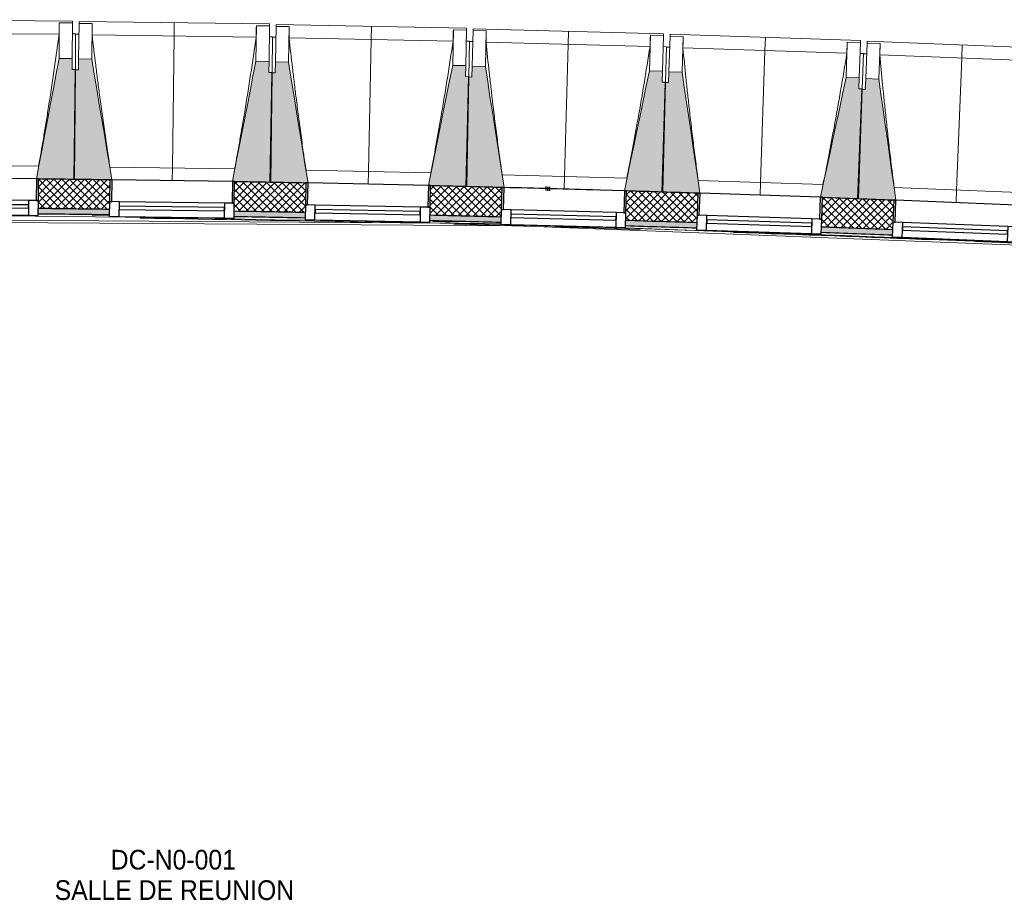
# Model space of a CAD drawing. Header units: millimetres. Extents: x -24070 to 30874, y -36590 to 4541.
# Tile 8 of 86: x -19955 to -15457, y -17401 to -13379. Entities that reach past the tile are written whole.
import ezdxf

# ---------------------------------------------------------------- set-up
doc = ezdxf.new("R2010")
doc.units = ezdxf.units.MM
doc.linetypes.add('Tiret', pattern=[2.5, 1.25, -1.25])
doc.layers.add('A-AREA', color=4, linetype='Tiret', lineweight=100, true_color=0x00ffff)
doc.layers.add('A-GLAZ', color=7, linetype='Continuous', lineweight=25, true_color=0x5c63b1)
for name, color, linetype, lineweight in [('A-AREA-IDEN', 7, 'Continuous', 30), ('A-FLOR-HRAL', 7, 'Continuous', 18), ('A-WALL', 7, 'Continuous', 25), ('A-WALL-PATT', 7, 'Continuous', 25), ('BATIEMENT', 7, 'Continuous', 18), ('BATIMENT', 7, 'Continuous', 25), ('FENETRES', 7, 'Continuous', 25), ('GEN', 7, 'Continuous', 18), ('SOLS', 7, 'Continuous', 25)]:
    doc.layers.add(name, color=color, linetype=linetype, lineweight=lineweight)
doc.styles.add('Arial', font='arial.ttf', dxfattribs={"width": 0.9, "height": 90})

# ---------------------------------------------------------------- blocks, each defined once
blk = doc.blocks.new('XXX_VIDE FENETRE - 550-377501-2021_015_1111_DCE_1_50_N0 FINI_PLB_EG')
at = {"layer": 'A-GLAZ'}
for p, q in [((240, -120), (-240, -120)), ((-240, -120), (-240, -135)), ((240, -135), (240, -120)), ((-240, -135), (240, -135))]:
    blk.add_line(p, q, dxfattribs=at)
at = {"layer": 'FENETRES'}
for p, q in [((-285, 0), (-285, -100)), ((-275, 0), (-285, 0)), ((275, 0), (-275, 0)), ((-275, -100), (-275, 0)), ((285, 0), (275, 0)), ((275, 0), (275, -100)), ((285, -100), (285, 0)), ((-285, -100), (-275, -100)), ((-240, -100), (-285, -100)), ((-285, -100), (-285, -167.5)), ((-240, -167.5), (-240, -100)), ((240, -100), (-240, -100)), ((240, -100), (240, -167.5)), ((285, -100), (240, -100)), ((275, -100), (285, -100)), ((285, -167.5), (285, -100)), ((-285, -167.5), (-240, -167.5)), ((-240, -167.5), (240, -167.5)), ((240, -167.5), (285, -167.5))]:
    blk.add_line(p, q, dxfattribs=at)
blk = doc.blocks.new('Garde-corps - Garde-corps-505471-2021_015_1111_DCE_1_50_N0 FINI_PLB_EG')
at = {"layer": 'A-FLOR-HRAL'}
for p, q in [((-22974.4, -14275.7), (-17756.7, -14309.4)), ((-19624.6, -14272.3), (-19545.6, -14273.3)), ((-18701.2, -14295.7), (-18695.8, -14295.8)), ((-18067.8, -14300.4), (-17951.9, -14303.2)), ((-18190.3, -14306.4), (-18162.6, -14307)), ((-17265.9, -14326.2), (-14802.9, -14420.9)), ((-16913.1, -14341.5), (-16911, -14341.6))]:
    blk.add_line(p, q, dxfattribs=at)
at = {"layer": 'A-FLOR-HRAL', "flags": 128}
blk.add_lwpolyline([(-23168.9, -14284.7), (-17678.6, -14320.7), (-14410.7, -14446.4)], dxfattribs=at)
at = {"layer": 'A-FLOR-HRAL'}
for radius, start, end in [(137273, 87.112212, 90.771971), (137283.1, 89.258184, 89.393671), (137269.6, 88.757072, 89.199903), (137283.1, 88.884802, 89.020289), (137283.1, 88.51142, 88.646908), (137269.6, 88.245826, 88.601253), (137283.1, 88.138038, 88.273526), (137269.6, 87.683989, 88.067454), (137283.1, 87.764656, 87.900145), (137271.2, 87.625595, 87.86658), (137269.6, 87.113668, 87.605372)]:
    blk.add_arc((-21322.9, -151541.9), radius, start, end, dxfattribs=at)
blk = doc.blocks.new('B02_ARC_rvt-1-2021_015_1111_DCE_1_50_N0 FINI_PLB_EG')
at = {"layer": 'A-WALL-PATT', "lineweight": 18}
h = blk.add_hatch(dxfattribs=at)
h.set_pattern_fill('FP_1', color=256, style=0, pattern_type=2)
h.set_pattern_definition([(45, (0, 0), (-17.67767, 17.67767), []), (135, (0, 0), (-17.67767, -17.67767), [])])
h.paths.add_polyline_path([(-2612.4, -15514.6), (-2594.6, -15381.2), (-2906.6, -15338.2), (-2924.2, -15472), (-2750.3, -15495.7)])
h.paths.add_polyline_path([(-3489.2, -15396.8), (-3471.6, -15263), (-3794.6, -15221.1), (-3811.3, -15355), (-3493.4, -15396.3)])
h.paths.add_polyline_path([(-4376.8, -15283.5), (-4360.1, -15149.5), (-4683.3, -15109.7), (-4698.3, -15243.9), (-4380.8, -15283)])
h.paths.add_polyline_path([(-5264.3, -15176.1), (-5249.3, -15041.9), (-5572.8, -15004.2), (-5587.8, -15138.4), (-5268.1, -15175.6)])
h.paths.add_polyline_path([(-6154.1, -15074.2), (-6139.2, -14940), (-6462.9, -14904.4), (-6477, -15038.7), (-6157.7, -15073.8)])
h.paths.add_polyline_path([(-7043.8, -14978.3), (-7030.1, -14843.9), (-7353.6, -14810.5), (-7366.9, -14944.9), (-7047.2, -14977.9)])
h.paths.add_polyline_path([(-7934, -14888.1), (-7921.1, -14753.7), (-8245, -14722.4), (-8256.4, -14856.9), (-7937.2, -14887.8)])
h.paths.add_polyline_path([(-8824, -14803.8), (-8812.5, -14669.3), (-9136.9, -14640.1), (-9148.3, -14774.6), (-8826.9, -14803.6)])
h.paths.add_polyline_path([(-9716.2, -14725.2), (-9704.9, -14590.7), (-10029.3, -14563.6), (-10039.9, -14698.1), (-9718.9, -14725)])
h.paths.add_polyline_path([(-10608, -14652.5), (-10597.7, -14517.9), (-10922.2, -14492.9), (-10931.9, -14627.5), (-10610.6, -14652.3)])
h.paths.add_polyline_path([(-11500.3, -14585.6), (-11490.9, -14450.9), (-11815.5, -14428), (-11823.4, -14562.8), (-11502.7, -14585.4)])
h.paths.add_polyline_path([(-12392.2, -14524.5), (-12384.2, -14389.7), (-12709.2, -14368.9), (-12717.2, -14503.7), (-12394.2, -14524.4)])
h.paths.add_polyline_path([(-13286.1, -14469.2), (-13278.2, -14334.4), (-13603.3, -14315.7), (-13610.4, -14450.5), (-13288, -14469.1)])
h.paths.add_polyline_path([(-14179.6, -14419.7), (-14172.5, -14284.9), (-14497.7, -14268.3), (-14503.9, -14403.2), (-14181.3, -14419.6)])
h.paths.add_polyline_path([(-15073.3, -14376.1), (-15067.1, -14241.2), (-15392.5, -14226.8), (-15397.8, -14361.7), (-15074.8, -14376)])
h.paths.add_polyline_path([(-15967.3, -14338.3), (-15962, -14203.4), (-16287.4, -14191), (-16291.9, -14326), (-15968.6, -14338.2)])
h.paths.add_polyline_path([(-16861.5, -14306.3), (-16857.1, -14171.3), (-17182.6, -14161.1), (-17186.2, -14296.1), (-16862.6, -14306.2)])
h.paths.add_polyline_path([(-17755.9, -14280.1), (-17752.4, -14145.2), (-18078, -14137.1), (-18080.6, -14272.1), (-17756.8, -14280.1)])
h.paths.add_polyline_path([(-18650.5, -14259.8), (-18647.8, -14124.8), (-18973.4, -14118.9), (-18974.8, -14253.9), (-18651.1, -14259.8)])
h.paths.add_polyline_path([(-23343, -14248.6), (-23124.3, -14245.6), (-23126, -14110.6), (-23345.1, -14113.6), (-23343.6, -14209)])
h.paths.add_polyline_path([(-19545.2, -14245.3), (-19543.4, -14110.3), (-19869, -14106.5), (-19869.7, -14241.5), (-19545.6, -14245.3)])
h.paths.add_polyline_path([(-22554.3, -14239.3), (-22229.5, -14236.8), (-22230.4, -14101.8), (-22556, -14104.3), (-22554.3, -14237.9)])
h.paths.add_polyline_path([(-20439.9, -14236.6), (-20439, -14101.6), (-20764.7, -14099.9), (-20764.7, -14234.9), (-20440.2, -14236.6)])
h.paths.add_polyline_path([(-21659.5, -14234.2), (-21334.7, -14233.8), (-21334.7, -14098.8), (-21660.4, -14099.2), (-21659.5, -14233.9)])
at = {"layer": 'A-WALL-PATT', "true_color": 0xdadada}
h = blk.add_hatch(color=254, dxfattribs=at)
h.paths.add_polyline_path([(-2615.8, -15539.3), (-2612.4, -15514.6), (-2924.2, -15472), (-2927.5, -15496.8), (-2768.3, -15518.4)])
h.paths.add_polyline_path([(-3492.5, -15421.6), (-3489.2, -15396.8), (-3811.3, -15355), (-3814.4, -15379.8), (-3493.4, -15421.5)])
h.paths.add_polyline_path([(-4379.9, -15308.3), (-4376.8, -15283.5), (-4500.5, -15268.2), (-4503.4, -15293), (-4380.8, -15308.2)])
h.paths.add_polyline_path([(-4572.9, -15284.4), (-4570, -15259.6), (-4698.3, -15243.9), (-4701.1, -15268.7), (-4579.1, -15283.7)])
h.paths.add_polyline_path([(-5267, -15200.9), (-5264.3, -15176.1), (-5587.8, -15138.4), (-5590.5, -15163.2), (-5268.1, -15200.8)])
h.paths.add_polyline_path([(-6156.9, -15099.1), (-6154.1, -15074.2), (-6477, -15038.7), (-6479.6, -15063.6), (-6157.7, -15099)])
h.paths.add_polyline_path([(-7046.4, -15003.1), (-7043.8, -14978.3), (-7366.9, -14944.9), (-7369.3, -14969.7), (-7047.2, -15003)])
h.paths.add_polyline_path([(-7936.5, -14913), (-7934, -14888.1), (-8256.4, -14856.9), (-8258.5, -14881.8), (-7937.2, -14912.9)])
h.paths.add_polyline_path([(-8826.1, -14828.7), (-8824, -14803.8), (-9148.3, -14774.6), (-9150.4, -14799.5), (-8826.9, -14828.7)])
h.paths.add_polyline_path([(-9718.3, -14750.1), (-9716.2, -14725.2), (-9847.3, -14714.2), (-9849.8, -14739), (-9718.9, -14750.1)])
h.paths.add_polyline_path([(-9919.5, -14733.2), (-9917.1, -14708.3), (-10039.9, -14698.1), (-10041.8, -14723.1), (-9925.8, -14732.7)])
h.paths.add_polyline_path([(-10610, -14677.4), (-10608, -14652.5), (-10931.9, -14627.5), (-10933.7, -14652.5), (-10610.6, -14677.4)])
h.paths.add_polyline_path([(-11502.1, -14610.5), (-11500.3, -14585.6), (-11823.4, -14562.8), (-11824.9, -14587.7), (-11502.7, -14610.5)])
h.paths.add_polyline_path([(-12393.6, -14549.5), (-12392.2, -14524.5), (-12717.2, -14503.7), (-12718.6, -14528.7), (-12394.2, -14549.4)])
h.paths.add_polyline_path([(-13287.6, -14494.1), (-13286.1, -14469.2), (-13610.4, -14450.5), (-13611.7, -14475.5), (-13288, -14494.1)])
h.paths.add_polyline_path([(-14180.9, -14444.7), (-14179.6, -14419.7), (-14311.6, -14412.9), (-14313.7, -14437.8), (-14181.3, -14444.7)])
h.paths.add_polyline_path([(-14383.6, -14434.3), (-14381.6, -14409.3), (-14503.9, -14403.2), (-14505.1, -14428.2), (-14389.9, -14433.9)])
h.paths.add_polyline_path([(-15074.4, -14401), (-15073.3, -14376.1), (-15397.8, -14361.7), (-15398.8, -14386.7), (-15074.8, -14401)])
h.paths.add_polyline_path([(-15968.3, -14363.2), (-15967.3, -14338.3), (-16291.9, -14326), (-16292.7, -14351), (-15968.6, -14363.2)])
h.paths.add_polyline_path([(-16862.3, -14331.3), (-16861.5, -14306.3), (-17186.2, -14296.1), (-17186.8, -14321.1), (-16862.6, -14331.2)])
h.paths.add_polyline_path([(-17756.6, -14305.1), (-17755.9, -14280.1), (-18080.6, -14272.1), (-18081.1, -14297.1), (-17756.8, -14305.1)])
h.paths.add_polyline_path([(-18651, -14284.8), (-18650.5, -14259.8), (-18975.3, -14253.8), (-18975.6, -14278.8), (-18651.1, -14284.8)])
h.paths.add_polyline_path([(-23207.7, -14271.7), (-23124, -14270.6), (-23124.7, -14245.6), (-23208, -14246.7), (-23207.7, -14271.5)])
h.paths.add_polyline_path([(-19545.5, -14270.3), (-19545.6, -14245.3), (-19870, -14241.5), (-19869.7, -14266.5), (-19545.6, -14270.3)])
h.paths.add_polyline_path([(-22554, -14264.3), (-22229.4, -14261.8), (-22229.8, -14236.8), (-22554.3, -14239.3)])
h.paths.add_polyline_path([(-20440.1, -14261.6), (-20440.2, -14236.6), (-20764.7, -14234.9), (-20764.7, -14259.9), (-20440.2, -14261.6)])
h.paths.add_polyline_path([(-21659.4, -14259.2), (-21334.8, -14258.8), (-21334.8, -14233.8), (-21659.5, -14234.2)])
at = {"layer": 'A-AREA'}
blk.add_line((-17552.4, -14150.5), (-17530.8, -14151.1), dxfattribs=at)
at = {"layer": 'A-WALL'}
for start, end in [(89.258179, 89.393711), (88.884797, 89.02033), (88.511416, 88.646948), (88.138034, 88.273566), (87.764652, 87.900184)]:
    blk.add_arc((-21322.9, -151541.9), 137308.1, start, end, dxfattribs=at)
at = {"layer": 'BATIEMENT', "lineweight": 25}
blk.add_line((-17752.4, -14145.8), (-17752.4, -14145.2), dxfattribs=at)
for radius, start, end in [(137443.1, 89.258155, 89.39392), (137443.1, 88.884774, 89.020539), (137443.1, 88.511392, 88.647158), (137443.1, 88.138011, 88.273776), (137443.1, 87.764629, 87.900395), (137283.1, 89.258183, 89.393672), (137283.1, 88.884802, 89.020291), (137283.1, 88.51142, 88.646909), (137283.1, 88.138038, 88.273527), (137283.1, 87.764656, 87.900145)]:
    blk.add_arc((-21322.9, -151541.9), radius, start, end, dxfattribs=at)
at = {"layer": 'BATIMENT'}
blk.add_arc((-21322.9, -151541.9), 137443.1, 88.327609, 88.50726, dxfattribs=at)
at = {"layer": 'SOLS'}
for p, q in [((-19545.5, -14270.3), (-19625.1, -14269.3)), ((-17951.2, -14300.2), (-18081.1, -14297.1)), ((-16909.6, -14329.7), (-17072.6, -14324.6)), ((-16862.3, -14331.3), (-16901.4, -14330))]:
    blk.add_line(p, q, dxfattribs=at)
at = {"layer": 'BATIEMENT', "lineweight": 18}
blk.add_blockref('Garde-corps - Garde-corps-505471-2021_015_1111_DCE_1_50_N0 FINI_PLB_EG', (0, 0), dxfattribs=at)
at = {"layer": 'FENETRES', "lineweight": 18}
for p, rotation in [((-20154, -14103.2), 359.606804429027), ((-19258.4, -14113.8), 359.2337380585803), ((-18362.9, -14130.2), 358.8606716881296), ((-17467.5, -14153.3), 358.4876053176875), ((-16572.2, -14180.6), 358.1145389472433), ((-15677.2, -14214.5), 357.7414725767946)]:
    blk.add_blockref('XXX_VIDE FENETRE - 550-377501-2021_015_1111_DCE_1_50_N0 FINI_PLB_EG', p, dxfattribs=dict(at, rotation=rotation))
blk = doc.blocks.new('20_MUR PREFA_01 - Type 1-3119337-2021_015_1111_DCE_1_50_N0 FINI_PLB_EG')
at = {"layer": 'GEN'}
for p, q in [((0, 722.1), (0, 661.4)), ((0, 661.4), (0, 58.5)), ((0, 0.7), (0, 58.5))]:
    blk.add_line(p, q, dxfattribs=at)
blk = doc.blocks.new('B02_DC_STR_rvt-1-2021_015_1111_DCE_1_50_N0 FINI_PLB_EG')
at = {"layer": 'BATIMENT', "lineweight": 5, "true_color": 0x787878}
for points in [[(-19704, -14107), (-19700.6, -13606.1), (-19715.6, -13606), (-19715.6, -13556), (-19775.3, -13555.6), (-19878.9, -14105.1), (-19869, -14105.2), (-19869, -14105.9), (-19723, -14106.9)], [(-19543.4, -14110.7), (-19543.4, -14110), (-19533.5, -14110), (-19626, -13558.6), (-19686, -13557.8), (-19686.7, -13607.8), (-19701.7, -13607.6), (-19708.4, -14108.5), (-19544.7, -14110.7)], [(-18808.5, -14120.5), (-18801.8, -13619.7), (-18816.8, -13619.5), (-18816.1, -13569.5), (-18876.1, -13568.7), (-18983.3, -14117.5), (-18973.4, -14117.6), (-18973.4, -14118.3), (-18929.8, -14118.9)], [(-18647.8, -14125.3), (-18647.8, -14124.6), (-18638, -14124.6), (-18726.9, -13572.7), (-18786.8, -13571.5), (-18787.8, -13621.5), (-18802.8, -13621.2), (-18812.8, -14122), (-18649, -14125.2)], [(-17913, -14139.9), (-17903, -13639.1), (-17918, -13638.8), (-17917, -13588.8), (-17977, -13587.6), (-18087.8, -14135.7), (-18077.9, -14135.9), (-18077.9, -14136.6), (-17934.9, -14139.4)], [(-17742.4, -14145.9), (-17827.8, -13592.6), (-17887.8, -13591), (-17889.1, -13641), (-17904.1, -13640.6), (-17917.3, -14141.3), (-17742.4, -14145.9)], [(-17017.6, -14165), (-17004.4, -13664.3), (-17019.4, -13663.9), (-17018.1, -13613.9), (-17078.1, -13612.4), (-17192.6, -14160.4), (-17135.3, -14161.9)], [(-16857.1, -14171.9), (-16857.1, -14171.2), (-16847.3, -14171.2), (-16928.9, -13618.3), (-16988.9, -13616.3), (-16990.5, -13666.3), (-17005.5, -13665.8), (-17022, -14166.4), (-16857.3, -14171.9)], [(-16122.5, -14196.1), (-16106, -13695.4), (-16121, -13694.9), (-16119.4, -13645), (-16179.3, -13643), (-16297.3, -14189.6), (-16287.4, -14189.9), (-16287.4, -14190.6), (-16146.7, -14195.3)], [(-15962, -14203.9), (-15961.8, -14203.2), (-15952.2, -14203.2), (-16030.2, -13649.9), (-16090.2, -13647.5), (-16092.1, -13697.5), (-16107.1, -13696.9), (-16126.9, -14197.4), (-15965.9, -14203.8)]]:
    blk.add_hatch(color=8, dxfattribs=at).paths.add_polyline_path(points)
at = {"layer": 'BATIEMENT'}
for p, q in [((-19715.3, -13556), (-19775.3, -13555.6)), ((-19715.6, -13606), (-19715.3, -13556)), ((-19686, -13557.8), (-19686.7, -13607.8)), ((-19626, -13558.6), (-19686, -13557.8)), ((-18816.1, -13569.5), (-18876.1, -13568.7)), ((-18816.8, -13619.5), (-18816.1, -13569.5)), ((-18786.8, -13571.5), (-18787.8, -13621.5)), ((-18726.9, -13572.7), (-18786.8, -13571.5)), ((-19700.6, -13606.1), (-19715.6, -13606)), ((-19701.7, -13607.6), (-19708.4, -14108.5)), ((-19704, -14107), (-19700.6, -13606.1)), ((-19686.7, -13607.8), (-19701.7, -13607.6)), ((-18801.8, -13619.7), (-18816.8, -13619.5)), ((-18802.8, -13621.2), (-18812.8, -14122)), ((-18808.5, -14120.5), (-18801.8, -13619.7)), ((-18787.8, -13621.5), (-18802.8, -13621.2)), ((-17917, -13588.8), (-17977, -13587.6)), ((-17918, -13638.8), (-17917, -13588.8)), ((-17887.8, -13591), (-17889.1, -13641)), ((-17827.8, -13592.6), (-17887.8, -13591)), ((-17018.1, -13613.9), (-17078.1, -13612.4)), ((-17019.4, -13663.9), (-17018.1, -13613.9)), ((-16988.9, -13616.3), (-16990.5, -13666.3)), ((-16928.9, -13618.3), (-16988.9, -13616.3)), ((-17903, -13639.1), (-17918, -13638.8)), ((-17904.1, -13640.6), (-17917.3, -14141.3)), ((-17913, -14139.9), (-17903, -13639.1)), ((-17889.1, -13641), (-17904.1, -13640.6)), ((-17005.5, -13665.8), (-17022, -14166.4)), ((-17004.4, -13664.3), (-17019.4, -13663.9)), ((-17017.6, -14165), (-17004.4, -13664.3)), ((-16990.5, -13666.3), (-17005.5, -13665.8)), ((-16119.4, -13645), (-16179.3, -13643)), ((-16121, -13694.9), (-16119.4, -13645)), ((-16090.2, -13647.5), (-16092.1, -13697.5)), ((-16030.2, -13649.9), (-16090.2, -13647.5)), ((-16107.1, -13696.9), (-16126.9, -14197.4)), ((-16122.5, -14196.1), (-16106, -13695.4)), ((-16106, -13695.4), (-16121, -13694.9)), ((-16092.1, -13697.5), (-16107.1, -13696.9)), ((-19869.1, -14105.9), (-19704, -14107)), ((-19708.4, -14108.5), (-19543.4, -14110.7)), ((-18973.5, -14118.3), (-18808.5, -14120.5)), ((-18812.8, -14122), (-18647.8, -14125.3)), ((-18078, -14136.6), (-17913, -14139.9)), ((-17917.3, -14141.3), (-17742.4, -14145.9)), ((-17192.6, -14160.4), (-17017.6, -14165)), ((-17022, -14166.4), (-16857.1, -14171.9)), ((-16287.5, -14190.6), (-16122.5, -14196.1)), ((-16126.9, -14197.4), (-15962, -14203.9))]:
    blk.add_line(p, q, dxfattribs=at)
at = {"layer": 'BATIEMENT', "flags": 128}
for points in [[(-19775.3, -13555.6), (-19788.2, -13624.4), (-19801.2, -13693.1), (-19814.2, -13761.9), (-19827.1, -13830.7), (-19840.1, -13899.5), (-19853.1, -13968.2), (-19866.1, -14037), (-19878.9, -14105.1)], [(-19533.5, -14110.1), (-19545, -14041.8), (-19556.5, -13972.8), (-19568.1, -13903.7), (-19579.7, -13834.7), (-19591.3, -13765.7), (-19602.9, -13696.7), (-19614.4, -13627.7), (-19626, -13558.6)], [(-18876.1, -13568.7), (-18889.5, -13637.3), (-18902.9, -13706), (-18916.3, -13774.7), (-18929.8, -13843.4), (-18943.2, -13912.1), (-18956.6, -13980.8), (-18970, -14049.5), (-18983.3, -14117.5)], [(-18637.9, -14124.8), (-18649, -14056.4), (-18660.1, -13987.3), (-18671.2, -13918.2), (-18682.3, -13849.1), (-18693.5, -13780), (-18704.6, -13710.9), (-18715.7, -13641.8), (-18726.9, -13572.7)], [(-17977, -13587.6), (-17990.9, -13656.2), (-18004.7, -13724.8), (-18018.6, -13793.4), (-18032.5, -13862), (-18046.3, -13930.6), (-18060.2, -13999.2), (-18074.1, -14067.8), (-18087.8, -14135.7)], [(-17742.4, -14145.9), (-17753.1, -14076.7), (-17763.7, -14007.6), (-17774.4, -13938.4), (-17785.1, -13869.2), (-17795.8, -13800.1), (-17806.5, -13730.9), (-17817.1, -13661.7), (-17827.8, -13592.6)], [(-17078.1, -13612.4), (-17092.4, -13680.9), (-17106.7, -13749.4), (-17121, -13817.9), (-17135.3, -13886.4), (-17149.6, -13954.9), (-17164, -14023.4), (-17178.3, -14091.9), (-17192.6, -14160.4)], [(-16847.2, -14171.5), (-16857.3, -14103), (-16867.6, -14033.7), (-16877.8, -13964.5), (-16888, -13895.3), (-16898.2, -13826), (-16908.5, -13756.8), (-16918.7, -13687.5), (-16928.9, -13618.3)], [(-16179.3, -13643), (-16194.1, -13711.4), (-16208.8, -13779.8), (-16223.6, -13848.2), (-16238.4, -13916.6), (-16253.1, -13985.1), (-16267.9, -14053.5), (-16282.6, -14121.9), (-16297.3, -14189.6)], [(-15952.1, -14203.6), (-15961.8, -14135), (-15971.6, -14065.7), (-15981.3, -13996.4), (-15991.1, -13927.1), (-16000.9, -13857.8), (-16010.7, -13788.5), (-16020.4, -13719.2), (-16030.2, -13649.9)]]:
    blk.add_lwpolyline(points, dxfattribs=at)
at = {"layer": 'BATIMENT', "lineweight": 18}
for p, q in [((-19714.1, -13384.9), (-20584.1, -13378.9)), ((-19774.1, -13393.5), (-19775.3, -13555.6)), ((-19774.2, -13393.8), (-19774.1, -13393.5)), ((-19774.1, -13393.5), (-19714.1, -13393.9)), ((-19714.1, -13393.9), (-19715.3, -13556)), ((-19714.1, -13384.9), (-19714.1, -13393.9)), ((-19686, -13557.8), (-19683.8, -13395.7)), ((-19683.8, -13395.7), (-19683.7, -13386.7)), ((-19683.8, -13395.7), (-19623.8, -13396.5)), ((-18813.8, -13398.3), (-19683.7, -13386.7)), ((-19626, -13558.6), (-19623.8, -13396.5)), ((-19623.8, -13396.5), (-19623.8, -13396.8)), ((-18813.8, -13398.3), (-18813.9, -13407.4)), ((-18783.6, -13409.4), (-18783.4, -13400.4)), ((-17913.6, -13417.7), (-18783.4, -13400.4)), ((-19774.7, -13445.1), (-20524.2, -13439.9)), ((-19699.5, -13444), (-19714.5, -13443.9)), ((-19699.5, -13444), (-19700.6, -13606.1)), ((-19684.5, -13445.7), (-19699.5, -13445.5)), ((-18874.8, -13458.1), (-19624.3, -13448.1)), ((-18873.9, -13406.6), (-18876.1, -13568.7)), ((-18874, -13406.8), (-18873.9, -13406.6)), ((-18873.9, -13406.6), (-18813.9, -13407.4)), ((-18813.9, -13407.4), (-18816.1, -13569.5)), ((-18786.8, -13571.5), (-18783.6, -13409.4)), ((-18783.6, -13409.4), (-18723.6, -13410.6)), ((-18726.9, -13572.7), (-18723.6, -13410.6)), ((-18723.6, -13410.6), (-18723.6, -13410.9)), ((-17973.8, -13425.5), (-17977, -13587.6)), ((-17973.8, -13425.5), (-17913.8, -13426.7)), ((-17973.8, -13425.8), (-17973.8, -13425.5)), ((-17913.8, -13426.7), (-17917, -13588.8)), ((-17913.6, -13417.7), (-17913.8, -13426.7)), ((-17887.8, -13591), (-17883.5, -13428.9)), ((-17883.5, -13428.9), (-17883.3, -13419.9)), ((-17883.5, -13428.9), (-17823.5, -13430.5)), ((-17013.6, -13442.9), (-17883.3, -13419.9)), ((-17827.8, -13592.6), (-17823.5, -13430.5)), ((-17823.5, -13430.5), (-17823.5, -13430.8)), ((-17013.6, -13442.9), (-17013.8, -13451.9)), ((-16983.6, -13454.3), (-16983.3, -13445.3)), ((-16113.7, -13473.9), (-16983.3, -13445.3)), ((-18799.6, -13457.6), (-18814.6, -13457.4)), ((-18799.6, -13457.6), (-18801.8, -13619.7)), ((-18784.6, -13459.4), (-18799.6, -13459.1)), ((-17975.1, -13477.1), (-18724.4, -13462.2)), ((-17899.8, -13477), (-17914.8, -13476.7)), ((-17899.8, -13477), (-17903, -13639.1)), ((-17884.8, -13478.9), (-17899.8, -13478.5)), ((-17075.4, -13501.9), (-17824.7, -13482.1)), ((-17073.8, -13450.3), (-17078.1, -13612.4)), ((-17073.8, -13450.3), (-17013.8, -13451.9)), ((-17073.8, -13450.6), (-17073.8, -13450.3)), ((-17013.8, -13451.9), (-17018.1, -13613.9)), ((-16988.9, -13616.3), (-16983.6, -13454.3)), ((-16983.6, -13454.3), (-16923.6, -13456.3)), ((-16928.9, -13618.3), (-16923.6, -13456.3)), ((-16923.6, -13456.3), (-16923.6, -13456.6)), ((-16174, -13481), (-16179.3, -13643)), ((-16174, -13481), (-16114, -13482.9)), ((-16174, -13481.2), (-16174, -13481)), ((-16114, -13482.9), (-16119.4, -13645)), ((-16113.7, -13473.9), (-16114, -13482.9)), ((-16090.2, -13647.5), (-16083.8, -13485.6)), ((-16083.8, -13485.6), (-16083.4, -13476.5)), ((-16083.8, -13485.6), (-16023.8, -13487.9)), ((-15214.1, -13510.8), (-16083.4, -13476.5)), ((-16030.2, -13649.9), (-16023.8, -13487.9)), ((-16023.8, -13487.9), (-16023.8, -13488.2)), ((-17000.1, -13502.3), (-17015.1, -13501.9)), ((-17000.1, -13502.3), (-17004.4, -13664.3)), ((-16985.2, -13504.3), (-17000.2, -13503.8)), ((-16175.9, -13532.5), (-16925, -13507.9)), ((-16100.7, -13533.4), (-16115.7, -13532.9)), ((-16100.7, -13533.4), (-16106, -13695.4)), ((-16085.8, -13535.5), (-16100.7, -13534.9)), ((-15276.7, -13569), (-16025.6, -13539.5)), ((-20438.9, -14043.5), (-19868.4, -14047.4)), ((-19542.9, -14052.2), (-18972.4, -14059.8)), ((-18646.9, -14066.8), (-18076.5, -14078.1)), ((-17751.1, -14087.2), (-17180.8, -14102.2)), ((-16855.4, -14113.4), (-16285.2, -14132.2)), ((-17192.4, -14159.7), (-17742.5, -14145.2)), ((-15959.9, -14145.5), (-15389.9, -14168))]:
    blk.add_line(p, q, dxfattribs=at)
at = {"layer": 'BATIMENT', "lineweight": 18, "flags": 128}
for points in [[(-19774.7, -13445.1), (-19774.6, -13434.8), (-19774.5, -13424.5), (-19774.4, -13414.3), (-19774.3, -13404), (-19774.2, -13393.8)], [(-19623.8, -13396.8), (-19623.9, -13407.1), (-19624, -13417.3), (-19624.1, -13427.6), (-19624.2, -13437.9), (-19624.3, -13448.1)], [(-18874.8, -13458.1), (-18874.7, -13447.9), (-18874.5, -13437.6), (-18874.3, -13427.4), (-18874.1, -13417.1), (-18874, -13406.8)], [(-18723.6, -13410.9), (-18723.8, -13421.1), (-18723.9, -13431.4), (-18724.1, -13441.6), (-18724.3, -13451.9), (-18724.4, -13462.2)], [(-17975.1, -13477.1), (-17974.8, -13466.8), (-17974.6, -13456.6), (-17974.3, -13446.3), (-17974.1, -13436), (-17973.8, -13425.8)], [(-17823.5, -13430.8), (-17823.7, -13441), (-17824, -13451.3), (-17824.2, -13461.6), (-17824.4, -13471.8), (-17824.7, -13482.1)], [(-17075.4, -13501.9), (-17075.1, -13491.6), (-17074.8, -13481.3), (-17074.5, -13471.1), (-17074.2, -13460.8), (-17073.8, -13450.6)], [(-16923.6, -13456.6), (-16923.9, -13466.8), (-16924.2, -13477.1), (-16924.5, -13487.3), (-16924.8, -13497.6), (-16925, -13507.9)], [(-16175.9, -13532.5), (-16175.6, -13522.3), (-16175.2, -13512), (-16174.8, -13501.7), (-16174.4, -13491.5), (-16174, -13481.2)], [(-16023.8, -13488.2), (-16024.2, -13498.4), (-16024.5, -13508.7), (-16024.9, -13519), (-16025.3, -13529.2), (-16025.6, -13539.5)]]:
    blk.add_lwpolyline(points, dxfattribs=at)
at = {"layer": 'BATIMENT', "lineweight": 18}
for points, knots in [([(-19868.5, -14047.4), (-19861.1, -14005.8), (-19850, -13941.5), (-19835.6, -13854.3), (-19823.8, -13780.5), (-19811.5, -13701), (-19794.5, -13587.3), (-19782.5, -13502), (-19774.7, -13445.1)], [0.0183438, 0.0183438, 0.0183438, 0.0183438, 0.2222222, 0.3333333, 0.4444444, 0.5833333, 0.7222222, 1, 1, 1, 1]), ([(-19624.3, -13448.1), (-19619, -13493.8), (-19610.8, -13562.2), (-19599.4, -13653.4), (-19589.7, -13727.5), (-19578.9, -13807.3), (-19566.9, -13892.7), (-19554.8, -13974.4), (-19546.6, -14027.5), (-19542.7, -14052.2)], [0, 0, 0, 0, 0.2222222, 0.3333333, 0.4444444, 0.5833333, 0.7222222, 0.8611111, 0.9816328, 0.9816328, 0.9816328, 0.9816328]), ([(-18972.5, -14059.9), (-18964.9, -14018.3), (-18953.3, -13954.1), (-18938.4, -13867), (-18926.1, -13793.3), (-18913.3, -13713.8), (-18895.6, -13600.2), (-18883, -13515), (-18874.8, -13458.1)], [0.0183438, 0.0183438, 0.0183438, 0.0183438, 0.2222222, 0.3333333, 0.4444444, 0.5833333, 0.7222222, 1, 1, 1, 1]), ([(-18724.4, -13462.2), (-18719.4, -13507.9), (-18711.7, -13576.4), (-18700.8, -13667.6), (-18691.6, -13741.8), (-18681.4, -13821.6), (-18669.9, -13907.1), (-18658.4, -13988.9), (-18650.5, -14042.1), (-18646.8, -14066.8)], [0, 0, 0, 0, 0.2222222, 0.3333333, 0.4444444, 0.5833333, 0.7222222, 0.8611111, 0.9816328, 0.9816328, 0.9816328, 0.9816328]), ([(-18076.7, -14078.1), (-18068.7, -14036.6), (-18056.8, -13972.5), (-18041.3, -13885.5), (-18028.5, -13811.9), (-18015.1, -13732.5), (-17996.7, -13619), (-17983.6, -13533.9), (-17975.1, -13477.1)], [0.0183438, 0.0183438, 0.0183438, 0.0183438, 0.2222222, 0.3333333, 0.4444444, 0.5833333, 0.7222222, 1, 1, 1, 1]), ([(-17824.7, -13482.1), (-17820, -13527.8), (-17812.7, -13596.3), (-17802.4, -13687.7), (-17793.7, -13761.9), (-17784, -13841.8), (-17773, -13927.4), (-17762, -14009.2), (-17754.5, -14062.5), (-17751, -14087.2)], [0, 0, 0, 0, 0.2222222, 0.3333333, 0.4444444, 0.5833333, 0.7222222, 0.8611111, 0.9816328, 0.9816328, 0.9816328, 0.9816328]), ([(-17180.9, -14102.2), (-17172.7, -14060.8), (-17160.4, -13996.7), (-17144.3, -13909.9), (-17131, -13836.3), (-17117.1, -13757), (-17098, -13643.7), (-17084.3, -13558.6), (-17075.4, -13501.9)], [0.0183438, 0.0183438, 0.0183438, 0.0183438, 0.2222222, 0.3333333, 0.4444444, 0.5833333, 0.7222222, 1, 1, 1, 1]), ([(-16925, -13507.9), (-16920.7, -13553.6), (-16913.8, -13622.2), (-16904.1, -13713.6), (-16895.9, -13787.9), (-16886.7, -13867.8), (-16876.3, -13953.5), (-16865.8, -14035.4), (-16858.7, -14088.7), (-16855.3, -14113.4)], [0, 0, 0, 0, 0.2222222, 0.3333333, 0.4444444, 0.5833333, 0.7222222, 0.8611111, 0.9816328, 0.9816328, 0.9816328, 0.9816328]), ([(-16285.4, -14132.2), (-16276.9, -14090.8), (-16264.1, -14026.8), (-16247.4, -13940), (-16233.7, -13866.6), (-16219.3, -13787.4), (-16199.4, -13674.2), (-16185.2, -13589.2), (-16175.9, -13532.5)], [0.0183438, 0.0183438, 0.0183438, 0.0183438, 0.2222222, 0.3333333, 0.4444444, 0.5833333, 0.7222222, 1, 1, 1, 1]), ([(-16025.6, -13539.5), (-16021.5, -13585.3), (-16015.1, -13653.9), (-16006, -13745.3), (-15998.3, -13819.7), (-15989.6, -13899.7), (-15979.8, -13985.4), (-15969.8, -14067.4), (-15963.1, -14120.7), (-15959.8, -14145.5)], [0, 0, 0, 0, 0.2222222, 0.3333333, 0.4444444, 0.5833333, 0.7222222, 0.8611111, 0.9816328, 0.9816328, 0.9816328, 0.9816328])]:
    blk.add_open_spline(points, degree=3, knots=knots, dxfattribs=at)
at = {"layer": 'BATIMENT', "color": 5, "lineweight": 25, "true_color": 0x0000ff}
for p, rotation in [((-19258.4, -14114.5), 359.2337380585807), ((-18362.9, -14130.9), 358.8606716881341), ((-17467.5, -14153.2), 358.4876053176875), ((-16572.3, -14181.2), 358.1145389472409), ((-15677.2, -14215.2), 357.7414725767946)]:
    blk.add_blockref('20_MUR PREFA_01 - Type 1-3119337-2021_015_1111_DCE_1_50_N0 FINI_PLB_EG', p, dxfattribs=dict(at, rotation=rotation))

msp = doc.modelspace()

# ---------------------------------------------------------------- block references
at = {"lineweight": 5}
for name in ['B02_DC_STR_rvt-1-2021_015_1111_DCE_1_50_N0 FINI_PLB_EG', 'B02_ARC_rvt-1-2021_015_1111_DCE_1_50_N0 FINI_PLB_EG']:
    msp.add_blockref(name, (0, 0), dxfattribs=at)

# ---------------------------------------------------------------- texts
at = {"layer": 'A-AREA-IDEN', "color": 8, "true_color": 0x808080, "char_height": 90, "attachment_point": 1, "style": 'Arial'}
for s, insert, width in [('DC-N0-001', (-19539.4, -17170.4), 681.835), ('SALLE DE REUNION', (-19795.3, -17309.4), 1298.734)]:
    msp.add_mtext(s, dxfattribs=dict(at, insert=insert, width=width))

doc.saveas('drawing.dxf')
